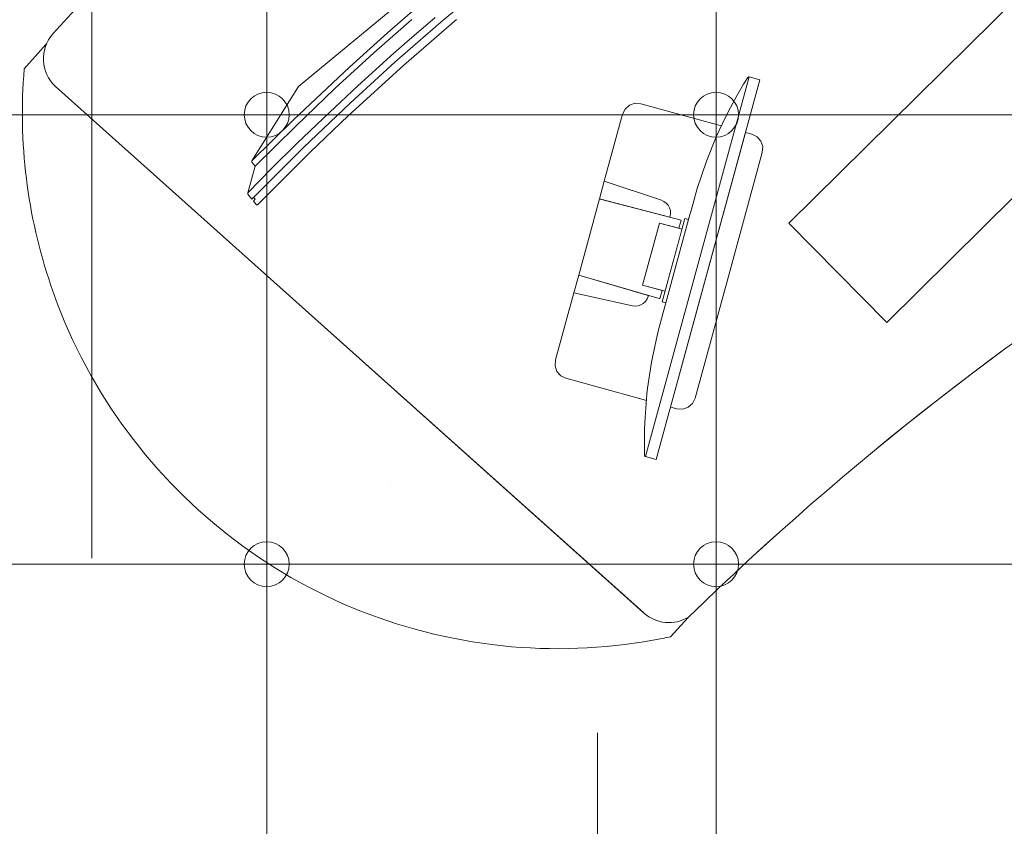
# Model space of a CAD drawing. Header units: metres. Extents: x -45 to 152, y -127 to 99.
# Tile 144 of 256: x -30.47 to -29.16, y -16.07 to -15. Entities that reach past the tile are written whole.
import ezdxf

# ---------------------------------------------------------------- set-up
doc = ezdxf.new("R2010")
doc.units = ezdxf.units.M
for name, pattern in [('Achsen 01', [5.291531, 3.175, -1.058062, 0.352704, -0.705764]), ('gestrichelt - 01', [2, 1, -1]), ('Raster 01', [2, 1, -1])]:
    doc.linetypes.add(name, pattern=pattern)
for name, color, linetype, lineweight in [('036_Bodenbelagarbeiten-350 Doppelbodenelement', 7, 'Continuous', 9), ('_1.35m (3D)', 7, 'Continuous', 9), ('_GRU (2D)', 7, 'Continuous', 9), ('_OG 2 (2D)', 7, 'Continuous', 9), ('AV1-Schnitt Achsen', 7, 'Achsen 01', 18)]:
    doc.layers.add(name, color=color, linetype=linetype, lineweight=lineweight)
for name, color, linetype, lineweight, true_color in [('ACTES-Einrichtung Aufsicht.', 7, 'Continuous', 9, 0xa6a6a6), ('AV1-Bewegungsfläche', 7, 'gestrichelt - 01', 9, 0xd9d9d9), ('AV1-Raster', 7, 'Raster 01', 9, 0xa6a6a6)]:
    doc.layers.add(name, color=color, linetype=linetype, lineweight=lineweight, true_color=true_color)

# ---------------------------------------------------------------- blocks, each defined once
blk = doc.blocks.new('Group-2')
at = {"layer": 'AV1-Raster'}
blk.add_line((-29.7, -22.95), (-29.7, 1.35), dxfattribs=at)
blk = doc.blocks.new('1.35m (3D)')
at = {"layer": 'AV1-Raster', "color": 7}
blk.add_blockref('Group-2', (0, 0), dxfattribs=at)
blk = doc.blocks.new('Group-96')
at = {"color": 255, "transparency": 33554559}
blk.add_wipeout([(-30.0307, -15.4388), (-29.6394, -15.7889), (-29.6316, -15.7946), (-29.6228, -15.7987), (-29.6135, -15.8011), (-29.6038, -15.8016), (-29.5942, -15.8002), (-29.5851, -15.797), (-29.5768, -15.7922), (-29.5695, -15.7858), (-29.6025, -15.8219), (-29.6039, -15.8222), (-29.6053, -15.8225), (-29.6066, -15.8228), (-29.608, -15.823), (-29.6094, -15.8233), (-29.6108, -15.8236), (-29.6121, -15.8239), (-29.6135, -15.8242), (-29.6384, -15.8286), (-29.6633, -15.8322), (-29.6884, -15.835), (-29.7136, -15.8368), (-29.7388, -15.8377), (-29.7641, -15.8378), (-29.7893, -15.8369), (-29.8145, -15.8352), (-29.9165, -15.8189), (-30.0151, -15.788), (-30.1082, -15.7433), (-30.1939, -15.6856), (-30.2704, -15.6161), (-30.3361, -15.5364), (-30.3896, -15.448), (-30.4298, -15.3529), (-30.4407, -15.3178), (-30.4498, -15.2823), (-30.4571, -15.2464), (-30.4625, -15.2101), (-30.466, -15.1736), (-30.4677, -15.137), (-30.4675, -15.1003), (-30.4654, -15.0637), (-30.4252, -15.0187), (-30.431, -15.0267), (-30.4351, -15.0355), (-30.4374, -15.0451), (-30.4378, -15.0549), (-30.4363, -15.0645), (-30.433, -15.0737), (-30.4279, -15.0821), (-30.4213, -15.0893)], dxfattribs=at).dxf.layer = 'ACTES-Einrichtung Aufsicht.'
at = {"layer": 'ACTES-Einrichtung Aufsicht.', "flags": 128}
blk.add_lwpolyline([(-29.6394, -15.7889, 0.407966), (-29.5695, -15.7858), (-29.6025, -15.8219, -0.003923), (-29.6135, -15.8242, -0.070731), (-29.8145, -15.8352, -0.297593), (-30.4298, -15.3529, -0.102954), (-30.4654, -15.0637), (-30.4252, -15.0187, 0.414214), (-30.4213, -15.0893)], format="xyb", close=True, dxfattribs=at)
at = {"layer": 'AV1-Bewegungsfläche', "color": 9, "flags": 128}
blk.add_lwpolyline([(-27.3273, -15.6648), (-27.8229, -14.7962, 0.063875), (-28.7673, -15.1853, 0.008083), (-28.8778, -15.2507, 0.055453), (-29.5784, -15.7958), (-29.1925, -16.4854), (-29.0877, -16.6691)], format="xyb", close=True, dxfattribs=at)
at = {"color": 255, "transparency": 33554687}
blk.add_wipeout([(-28.7673, -15.1853), (-28.7812, -15.1933), (-28.7951, -15.2013), (-28.809, -15.2094), (-28.8228, -15.2176), (-28.8366, -15.2258), (-28.8504, -15.234), (-28.8641, -15.2423), (-28.8778, -15.2507), (-28.9717, -15.3101), (-29.064, -15.3722), (-29.1545, -15.4367), (-29.2432, -15.5038), (-29.33, -15.5733), (-29.4148, -15.6451), (-29.4976, -15.7193), (-29.5784, -15.7958), (-29.5855, -15.7994), (-29.5931, -15.8018), (-29.601, -15.803), (-29.609, -15.8029), (-29.6168, -15.8015), (-29.6244, -15.7989), (-29.6314, -15.7952), (-29.6378, -15.7903), (-29.6378, -15.7903), (-29.6379, -15.7903), (-29.6379, -15.7902), (-29.638, -15.7902), (-29.638, -15.7901), (-29.6381, -15.7901), (-29.6381, -15.79), (-29.6382, -15.79), (-30.4235, -15.0874), (-30.43, -15.0801), (-30.435, -15.0718), (-30.4382, -15.0626), (-30.4397, -15.053), (-30.4392, -15.0433), (-30.4369, -15.0338), (-30.4328, -15.025), (-30.427, -15.0171), (-30.1863, -14.7707), (-29.9267, -14.5441), (-29.65, -14.3388), (-29.3579, -14.1561), (-29.0521, -13.9972), (-28.7348, -13.8631), (-28.4078, -13.7545), (-28.0732, -13.6723), (-28.0731, -13.6723), (-28.0731, -13.6722), (-28.073, -13.6722), (-28.0729, -13.6722), (-28.0728, -13.6722), (-28.0728, -13.6722), (-28.0727, -13.6722), (-28.0726, -13.6722), (-28.0732, -13.6723), (-28.0635, -13.6713), (-28.0538, -13.6723), (-28.0445, -13.6751), (-28.0359, -13.6796), (-28.0284, -13.6858), (-28.0221, -13.6932), (-28.0175, -13.7018), (-28.0146, -13.7111), (-27.7987, -14.7425), (-27.7977, -14.7503), (-27.7979, -14.7582), (-27.7994, -14.7659), (-27.8021, -14.7733), (-27.8058, -14.7802), (-27.8106, -14.7864), (-27.8164, -14.7918), (-27.8229, -14.7962), (-27.9459, -14.8315), (-28.0678, -14.8706), (-28.1884, -14.9137), (-28.3075, -14.9606), (-28.4251, -15.0112), (-28.541, -15.0656), (-28.6551, -15.1237)], dxfattribs=at).dxf.layer = 'ACTES-Einrichtung Aufsicht.'
at = {"layer": 'ACTES-Einrichtung Aufsicht.'}
blk.add_line((-29.9757, -15.6202), (-29.9758, -15.62), dxfattribs=at)
at = {"layer": 'ACTES-Einrichtung Aufsicht.', "transparency": 33554534, "flags": 128}
blk.add_lwpolyline([(-28.7673, -15.1853, 0.008083), (-28.8778, -15.2507, 0.055453), (-29.5784, -15.7958, -0.330906), (-29.6378, -15.7903, 0.002569), (-29.6382, -15.79), (-30.4235, -15.0874, -0.41107), (-30.427, -15.0171, -0.160224), (-28.0732, -13.6723, -0.00305), (-28.0726, -13.6722), (-28.0732, -13.6723, -0.411112), (-28.0146, -13.7111), (-27.7987, -14.7425, -0.325472), (-27.8229, -14.7962, 0.063875)], format="xyb", close=True, dxfattribs=at)
at = {"color": 255, "transparency": 33554559}
for points in [[(-29.4443, -15.27), (-29.1022, -14.9314), (-28.9713, -15.0636), (-29.3134, -15.4022)], [(-29.7316, -15.363), (-29.7559, -15.4524), (-29.7565, -15.4602), (-29.7541, -15.4676), (-29.749, -15.4735), (-29.742, -15.4769), (-29.5939, -15.5175), (-29.5861, -15.518), (-29.5788, -15.5155), (-29.5729, -15.5104), (-29.5695, -15.5034), (-29.5247, -15.3394), (-29.4798, -15.1754), (-29.4793, -15.1676), (-29.4817, -15.1602), (-29.4868, -15.1544), (-29.4938, -15.1509), (-29.6418, -15.1104), (-29.6496, -15.1098), (-29.657, -15.1123), (-29.6629, -15.1174), (-29.6664, -15.1244), (-29.6908, -15.2138), (-29.697, -15.2375), (-29.7248, -15.3394)]]:
    blk.add_wipeout(points, dxfattribs=at).dxf.layer = 'ACTES-Einrichtung Aufsicht.'
at = {"layer": 'ACTES-Einrichtung Aufsicht.', "flags": 128}
blk.add_lwpolyline([(-29.4443, -15.27), (-29.1022, -14.9314), (-28.9713, -15.0636), (-29.3134, -15.4022)], close=True, dxfattribs=at)
blk.add_lwpolyline([(-29.7316, -15.363), (-29.7559, -15.4524), (-29.7565, -15.4602), (-29.7541, -15.4676), (-29.749, -15.4735), (-29.742, -15.4769), (-29.5939, -15.5175), (-29.5861, -15.518), (-29.5788, -15.5155), (-29.5729, -15.5104), (-29.5695, -15.5034), (-29.5247, -15.3394), (-29.4798, -15.1754), (-29.4793, -15.1676), (-29.4817, -15.1602), (-29.4868, -15.1544), (-29.4938, -15.1509), (-29.6418, -15.1104), (-29.6496, -15.1098), (-29.657, -15.1123), (-29.6629, -15.1174), (-29.6664, -15.1244), (-29.6908, -15.2138), (-29.697, -15.2375), (-29.7248, -15.3394), (-29.7316, -15.363)], dxfattribs=at)
at = {"color": 255, "transparency": 33554559}
blk.add_wipeout([(-29.6034, -15.2619), (-29.603, -15.2606), (-29.6024, -15.2568), (-29.6026, -15.253), (-29.6037, -15.2493), (-29.6055, -15.2459), (-29.608, -15.243), (-29.6111, -15.2407), (-29.6146, -15.2391), (-29.6908, -15.2138), (-29.697, -15.2375)], dxfattribs=at).dxf.layer = 'ACTES-Einrichtung Aufsicht.'
at = {"layer": 'ACTES-Einrichtung Aufsicht.', "flags": 128}
blk.add_lwpolyline([(-29.6034, -15.2619), (-29.603, -15.2606), (-29.6024, -15.2568), (-29.6026, -15.253), (-29.6037, -15.2493), (-29.6055, -15.2459), (-29.608, -15.243), (-29.6111, -15.2407), (-29.6146, -15.2391), (-29.6908, -15.2138), (-29.697, -15.2375)], close=True, dxfattribs=at)
at = {"color": 255, "transparency": 33554559}
blk.add_wipeout([(-29.6136, -15.3597), (-29.6165, -15.3705), (-29.6174, -15.3704), (-29.7248, -15.3394), (-29.697, -15.2375), (-29.6962, -15.2378), (-29.5883, -15.2658), (-29.5912, -15.2766), (-29.6169, -15.2696), (-29.6396, -15.3526)], dxfattribs=at).dxf.layer = 'ACTES-Einrichtung Aufsicht.'
at = {"layer": 'ACTES-Einrichtung Aufsicht.', "flags": 128}
blk.add_lwpolyline([(-29.6136, -15.3597), (-29.6165, -15.3705), (-29.6174, -15.3704), (-29.7248, -15.3394), (-29.697, -15.2375), (-29.6962, -15.2378), (-29.5883, -15.2658), (-29.5912, -15.2766), (-29.6169, -15.2696), (-29.6396, -15.3526)], close=True, dxfattribs=at)
at = {"color": 255, "transparency": 33554559}
blk.add_wipeout([(-29.632, -15.3662), (-29.6323, -15.3675), (-29.6337, -15.371), (-29.6359, -15.3742), (-29.6387, -15.3769), (-29.6419, -15.3789), (-29.6456, -15.3801), (-29.6494, -15.3805), (-29.6532, -15.3801), (-29.7316, -15.363), (-29.7248, -15.3394)], dxfattribs=at).dxf.layer = 'ACTES-Einrichtung Aufsicht.'
at = {"layer": 'ACTES-Einrichtung Aufsicht.', "flags": 128}
blk.add_lwpolyline([(-29.632, -15.3662), (-29.6323, -15.3675), (-29.6337, -15.371), (-29.6359, -15.3742), (-29.6387, -15.3769), (-29.6419, -15.3789), (-29.6456, -15.3801), (-29.6494, -15.3805), (-29.6532, -15.3801), (-29.7316, -15.363), (-29.7248, -15.3394)], close=True, dxfattribs=at)
at = {"color": 255, "transparency": 33554559}
blk.add_wipeout([(-29.6396, -15.3526), (-29.6169, -15.2696), (-29.587, -15.2778), (-29.6097, -15.3607)], dxfattribs=at).dxf.layer = 'ACTES-Einrichtung Aufsicht.'
at = {"layer": 'ACTES-Einrichtung Aufsicht.', "flags": 128}
blk.add_lwpolyline([(-29.6396, -15.3526), (-29.6169, -15.2696), (-29.587, -15.2778), (-29.6097, -15.3607)], close=True, dxfattribs=at)
at = {"color": 255, "transparency": 33554559}
blk.add_wipeout([(-29.4984, -15.0747), (-29.4976, -15.0745), (-29.4973, -15.0745), (-29.6359, -15.5814), (-29.6362, -15.5812), (-29.6367, -15.5807), (-29.637, -15.5801), (-29.6372, -15.5755), (-29.637, -15.5444), (-29.6364, -15.5294), (-29.6339, -15.4979), (-29.6332, -15.49), (-29.6278, -15.4554), (-29.6214, -15.4259), (-29.6182, -15.412), (-29.6087, -15.3762), (-29.6136, -15.3749), (-29.5831, -15.2636), (-29.5783, -15.265), (-29.5726, -15.2449), (-29.5666, -15.2237), (-29.5544, -15.187), (-29.5415, -15.1546), (-29.5291, -15.1284), (-29.5222, -15.1153), (-29.5134, -15.0991), (-29.5047, -15.0844), (-29.4991, -15.0753)], dxfattribs=at).dxf.layer = 'ACTES-Einrichtung Aufsicht.'
at = {"layer": 'ACTES-Einrichtung Aufsicht.', "flags": 128}
blk.add_lwpolyline([(-29.4984, -15.0747), (-29.4976, -15.0745), (-29.4973, -15.0745), (-29.6359, -15.5814), (-29.6362, -15.5812), (-29.6367, -15.5807), (-29.637, -15.5801), (-29.6372, -15.5755), (-29.637, -15.5444), (-29.6364, -15.5294), (-29.6339, -15.4979), (-29.6332, -15.49), (-29.6278, -15.4554), (-29.6214, -15.4259), (-29.6182, -15.412), (-29.6087, -15.3762), (-29.6136, -15.3749), (-29.5831, -15.2636), (-29.5783, -15.265), (-29.5726, -15.2449), (-29.5666, -15.2237), (-29.5544, -15.187), (-29.5415, -15.1546), (-29.5291, -15.1284), (-29.5222, -15.1153), (-29.5134, -15.0991), (-29.5047, -15.0844), (-29.4991, -15.0753)], close=True, dxfattribs=at)
at = {"color": 255, "transparency": 33554559}
blk.add_wipeout([(-29.4973, -15.0745), (-29.483, -15.0784), (-29.6216, -15.5853), (-29.6359, -15.5814)], dxfattribs=at).dxf.layer = 'ACTES-Einrichtung Aufsicht.'
at = {"layer": 'ACTES-Einrichtung Aufsicht.'}
for p, q in [((-29.5774, -15.2615), (-29.5782, -15.2645)), ((-29.5783, -15.265), (-29.6087, -15.3762))]:
    blk.add_line(p, q, dxfattribs=at)
at = {"layer": 'ACTES-Einrichtung Aufsicht.', "flags": 128}
blk.add_lwpolyline([(-29.4973, -15.0745), (-29.483, -15.0784), (-29.6216, -15.5853), (-29.6359, -15.5814)], close=True, dxfattribs=at)
at = {"color": 255, "transparency": 33554559}
blk.add_wipeout([(-30.0993, -15.0874), (-30.1613, -15.1866), (-30.1615, -15.1884), (-30.1571, -15.1938), (-30.1669, -15.2292), (-30.167, -15.2309), (-30.1614, -15.2376), (-30.159, -15.2352), (-30.1569, -15.2377), (-30.1594, -15.2402), (-30.1552, -15.2452), (-30.1538, -15.2452), (-30.1358, -15.2269), (-30.0835, -15.175), (-30.0326, -15.1264), (-29.9586, -15.0588), (-29.8882, -14.9977), (-29.8326, -14.9518), (-29.7982, -14.9238), (-29.7606, -14.8945), (-29.7151, -14.8596), (-29.6842, -14.8366), (-29.6256, -14.7943), (-29.5893, -14.769), (-29.5395, -14.7352), (-29.5234, -14.7246), (-29.523, -14.723), (-29.5271, -14.718), (-29.53, -14.7199), (-29.5321, -14.7174), (-29.5292, -14.7155), (-29.5348, -14.7088), (-29.5365, -14.7086), (-29.5732, -14.7115), (-29.5776, -14.7062), (-29.5793, -14.706), (-29.6885, -14.7481), (-29.8496, -14.8811), (-29.9383, -14.9544)], dxfattribs=at).dxf.layer = 'ACTES-Einrichtung Aufsicht.'
at = {"layer": 'ACTES-Einrichtung Aufsicht.', "flags": 128}
blk.add_lwpolyline([(-29.9383, -14.9544), (-30.0993, -15.0874), (-30.1613, -15.1866), (-30.1615, -15.1884), (-30.1571, -15.1938), (-30.1669, -15.2292), (-30.167, -15.2309), (-30.1614, -15.2376), (-30.159, -15.2352), (-30.1569, -15.2377), (-30.1594, -15.2402), (-30.1552, -15.2452), (-30.1538, -15.2452), (-30.1358, -15.2269), (-30.0835, -15.175), (-30.0326, -15.1264), (-29.9586, -15.0588), (-29.8882, -14.9977)], dxfattribs=at)
at = {"color": 255, "transparency": 33554559}
blk.add_wipeout([(-30.1613, -15.1866), (-30.1615, -15.1884), (-30.1571, -15.1938), (-30.1028, -15.1401), (-30.0504, -15.0902), (-29.9984, -15.0425), (-29.9477, -14.9978), (-29.8772, -14.9381), (-29.8229, -14.8941), (-29.7614, -14.8462), (-29.7047, -14.8038), (-29.6445, -14.7605), (-29.5732, -14.7115), (-29.5776, -14.7062), (-29.5793, -14.706), (-29.635, -14.7442), (-29.6743, -14.7722), (-29.7195, -14.805), (-29.7689, -14.8419), (-29.8294, -14.889), (-29.8825, -14.9321), (-29.9337, -14.9752), (-29.9804, -15.0158), (-30.0308, -15.0613), (-30.1058, -15.1318)], dxfattribs=at).dxf.layer = 'ACTES-Einrichtung Aufsicht.'
at = {"layer": 'ACTES-Einrichtung Aufsicht.', "flags": 128}
blk.add_lwpolyline([(-29.9337, -14.9752), (-29.9804, -15.0158), (-30.0308, -15.0613), (-30.1058, -15.1318), (-30.1613, -15.1866), (-30.1615, -15.1884), (-30.1571, -15.1938), (-30.1028, -15.1401), (-30.0504, -15.0902), (-29.9984, -15.0425), (-29.9477, -14.9978)], dxfattribs=at)
at = {"color": 255, "transparency": 33554559}
blk.add_wipeout([(-30.1613, -15.2376), (-30.0924, -15.1687), (-30.03, -15.1095), (-29.9705, -15.0549), (-29.909, -15.0016), (-29.8594, -14.9595), (-29.7994, -14.9113), (-29.7385, -14.8641), (-29.6735, -14.8157), (-29.6142, -14.7731), (-29.5702, -14.7429), (-29.5293, -14.7154), (-29.5348, -14.7088), (-29.5365, -14.7086), (-29.6484, -14.7856), (-29.7073, -14.8285), (-29.7636, -14.8704), (-29.8089, -14.9062), (-29.8657, -14.9519), (-29.9167, -14.9952), (-29.9544, -15.0276), (-29.9719, -15.0429), (-30.02, -15.0865), (-30.0576, -15.122), (-30.1012, -15.1634), (-30.1351, -15.197), (-30.1669, -15.2292), (-30.167, -15.2309), (-30.1614, -15.2376)], dxfattribs=at).dxf.layer = 'ACTES-Einrichtung Aufsicht.'
at = {"layer": 'ACTES-Einrichtung Aufsicht.', "flags": 128}
for points in [[(-30.1613, -15.2376), (-30.0924, -15.1687), (-30.03, -15.1095), (-29.9705, -15.0549), (-29.909, -15.0016), (-29.8594, -14.9595)], [(-29.9167, -14.9952), (-29.9544, -15.0276), (-29.9719, -15.0429), (-30.02, -15.0865), (-30.0576, -15.122), (-30.1012, -15.1634), (-30.1351, -15.197), (-30.1669, -15.2292), (-30.167, -15.2309), (-30.1614, -15.2376)]]:
    blk.add_lwpolyline(points, dxfattribs=at)
blk = doc.blocks.new('Group-101')
at = {"layer": 'ACTES-Einrichtung Aufsicht.', "color": 7}
blk.add_blockref('Group-96', (0, 0), dxfattribs=at)
blk = doc.blocks.new('OG 2 (2D)')
at = {"layer": 'ACTES-Einrichtung Aufsicht.'}
blk.add_blockref('Group-101', (0, 0), dxfattribs=at)
at = {"layer": '036_Bodenbelagarbeiten-350 Doppelbodenelement', "color": 230, "linetype": 'Continuous', "flags": 128}
for points in [[(-30.7416, -14.525), (-30.1416, -14.525), (-30.1416, -15.125), (-30.7416, -15.125)], [(-30.1416, -14.525), (-29.5416, -14.525), (-29.5416, -15.125), (-30.1416, -15.125)], [(-29.5416, -14.525), (-28.9416, -14.525), (-28.9416, -15.125), (-29.5416, -15.125)], [(-30.7416, -15.125), (-30.1416, -15.125), (-30.1416, -15.725), (-30.7416, -15.725)], [(-30.1416, -15.125), (-29.5416, -15.125), (-29.5416, -15.725), (-30.1416, -15.725)], [(-29.5416, -15.125), (-28.9416, -15.125), (-28.9416, -15.725), (-29.5416, -15.725)], [(-30.7416, -15.725), (-30.1416, -15.725), (-30.1416, -16.325), (-30.7416, -16.325)], [(-30.1416, -15.725), (-29.5416, -15.725), (-29.5416, -16.325), (-30.1416, -16.325)], [(-29.5416, -15.725), (-28.9416, -15.725), (-28.9416, -16.325), (-29.5416, -16.325)]]:
    blk.add_lwpolyline(points, close=True, dxfattribs=at)
at = {"layer": '036_Bodenbelagarbeiten-350 Doppelbodenelement', "color": 230, "lineweight": 18}
for centre in [(-30.1416, -15.125), (-29.5416, -15.125), (-30.1416, -15.725), (-29.5416, -15.725)]:
    blk.add_circle(centre, 0.03, dxfattribs=at)
blk = doc.blocks.new('Group-749')
at = {"layer": 'AV1-Schnitt Achsen'}
blk.add_line((-30.375, -26.3), (-30.375, 4.7), dxfattribs=at)
blk = doc.blocks.new('GRU (2D)')
at = {"layer": 'AV1-Schnitt Achsen', "color": 7}
blk.add_blockref('Group-749', (0, 0), dxfattribs=at)

msp = doc.modelspace()

# ---------------------------------------------------------------- block references
at = {"layer": '_1.35m (3D)'}
msp.add_blockref('1.35m (3D)', (0, 0), dxfattribs=at)

# ---------------------------------------------------------------- next in the draw order: block references
at = {"layer": '_OG 2 (2D)'}
msp.add_blockref('OG 2 (2D)', (0, 0), dxfattribs=at)

# ---------------------------------------------------------------- next in the draw order: block references
at = {"layer": '_GRU (2D)'}
msp.add_blockref('GRU (2D)', (0, 0), dxfattribs=at)

doc.saveas('drawing.dxf')
